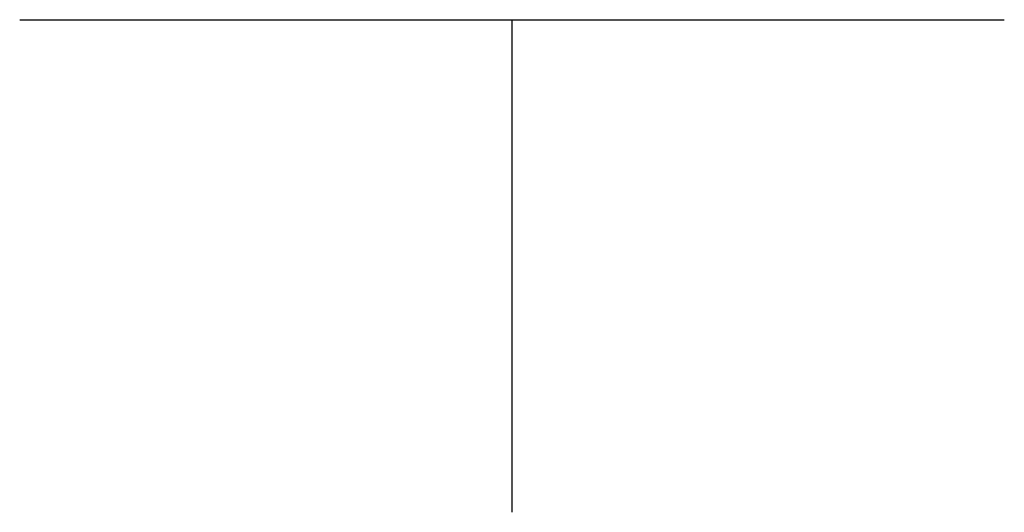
# Model space of a CAD drawing. Header units: metres. Extents: x 5548743 to 5556416, y 5707500 to 5714000.
# Tile 103 of 244: x 5552595 to 5552605, y 5711495 to 5711500. Entities that reach past the tile are written whole.
import ezdxf

# ---------------------------------------------------------------- set-up
doc = ezdxf.new("R2010")
doc.units = ezdxf.units.M
doc.layers.get('0').update_dxf_attribs({"color": 2, "lineweight": 5})

# ---------------------------------------------------------------- blocks, each defined once
blk = doc.blocks.new('RAMKA1000K')
at = {"color": 0}
for p, q in [((595, 500), (605, 500)), ((600, 495), (600, 500))]:
    blk.add_line(p, q, dxfattribs=at)

msp = doc.modelspace()

# ---------------------------------------------------------------- block references
at = {"layer": 'Wstawianie ramki sekcyjnej z opisem', "color": 7, "linetype": 'CONTINUOUS', "lineweight": 13}
msp.add_blockref('RAMKA1000K', (5552000, 5711000), dxfattribs=at)
msp.add_blockref('RAMKA1000K', (5552000, 5711000), dxfattribs=at)
msp.add_blockref('RAMKA1000K', (5552000, 5711000), dxfattribs=at)
msp.add_blockref('RAMKA1000K', (5552000, 5711000), dxfattribs=at)

doc.saveas('drawing.dxf')
